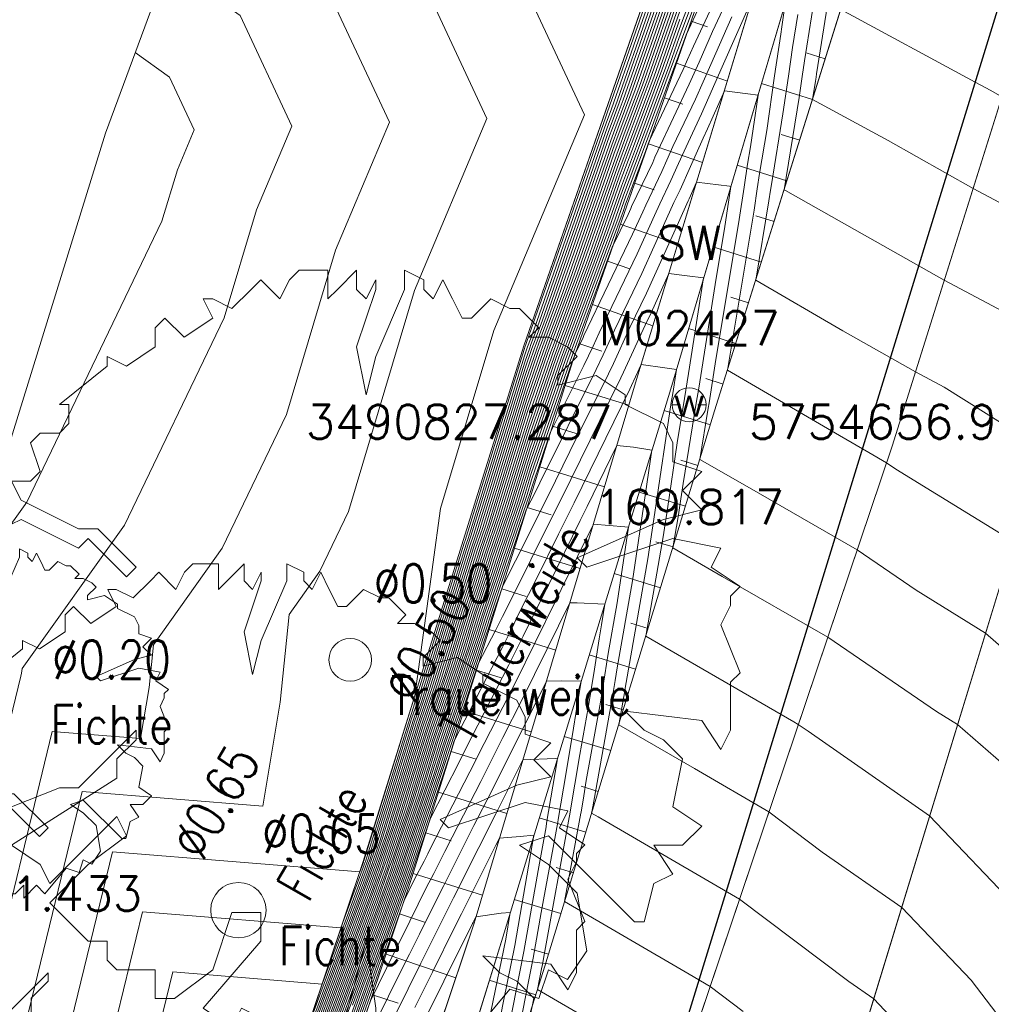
# Model space of a CAD drawing. Header units: metres. Extents: x 3490449 to 3490968, y 5754217 to 5754743.
# Tile 161 of 212: x 3490819 to 3490831, y 5754650 to 5754661. Entities that reach past the tile are written whole.
import ezdxf
from ezdxf.enums import TextEntityAlignment as Align

# ---------------------------------------------------------------- set-up
doc = ezdxf.new("R2010")
doc.units = ezdxf.units.M
doc.header["$LTSCALE"] = 0.25
doc.linetypes.add('Kartierung-07$0$AUSGEZOGEN', pattern=[0])
for name, color, linetype, lineweight, true_color in [('Kartierung-07$0$$BOESCHUNG', 7, 'Continuous', 18, 0x82563a), ('Kartierung-07$0$$BRUCH', 7, 'Continuous', 18, 0x82563a), ('Kartierung-07$0$$HOEHEN_Haupt', 7, 'Continuous', 18, 0x82563a), ('Kartierung-07$0$$HOEHEN_Mittel', 7, 'Continuous', 18, 0x82563a), ('Kartierung-07$0$$P_INF_FL', 7, 'Kartierung-07$0$AUSGEZOGEN', 18, 0x82563a), ('Kartierung-07$0$$P_INF_H', 7, 'Kartierung-07$0$AUSGEZOGEN', 18, 0x82563a), ('Kartierung-07$0$$P_INF_NR', 7, 'Kartierung-07$0$AUSGEZOGEN', 18, 0x82563a), ('Kartierung-07$0$$P_INF_X', 7, 'Kartierung-07$0$AUSGEZOGEN', 18, 0x82563a), ('Kartierung-07$0$$PKT_OR', 7, 'Continuous', 18, 0x82563a), ('Kartierung-07$0$$PKT_SW', 7, 'Continuous', 18, 0x82563a), ('Kartierung-07$0$B_Baum', 7, 'Continuous', 18, 0x82563a), ('Kartierung-07$0$B_Befestigt', 7, 'Continuous', 18, 0x82563a), ('Kartierung-07$0$B_Boeschung_UK', 7, 'Continuous', 18, 0x82563a), ('Kartierung-07$0$B_Gelaendeknick', 7, 'Continuous', 18, 0x82563a), ('Kartierung-07$0$B_Mauer', 7, 'Kartierung-07$0$AUSGEZOGEN', 18, 0x82563a), ('Kartierung-07$0$B_Schrift_Baum', 7, 'Continuous', 18, 0x82563a), ('Kartierung-07$0$B_Schrift_Baum_60Grad', 7, 'Continuous', 18, 0x82563a), ('Kartierung-07$0$Hilfe_DGM', 7, 'Continuous', 18, 0x82563a), ('Kartierung-07$0$SYM_OR', 7, 'Kartierung-07$0$AUSGEZOGEN', 18, 0x82563a), ('Kartierung-07$0$SYM_SW', 7, 'Kartierung-07$0$AUSGEZOGEN', 18, 0x82563a)]:
    doc.layers.add(name, color=color, linetype=linetype, lineweight=lineweight, true_color=true_color)
doc.layers.add('Kartierung-07$0$B_SW-Leitung_AUS', color=7, linetype='Continuous', true_color=0x82563a)
doc.styles.add('Kartierung-07$0$2', font='TXT')
doc.styles.add('Kartierung-07$0$STANDARD', font='romans.shx', dxfattribs={"width": 0.8})

# ---------------------------------------------------------------- blocks, each defined once
blk = doc.blocks.new('Kartierung-07$0$PKT_SW')
at = {"layer": 'Kartierung-07$0$SYM_SW'}
for p, q in [((-0.1, 0), (-0.2, 0)), ((0.1, 0), (0.2, 0))]:
    blk.add_line(p, q, dxfattribs=at)
blk.add_circle((0, 0), 0.2, dxfattribs=at)
at = {"layer": 'Kartierung-07$0$$P_INF_FL', "style": 'Kartierung-07$0$STANDARD'}
blk.add_attdef('CODE', text='', height=0.8, dxfattribs=at).set_placement((0, 1.7), align=Align.CENTER)
at = {"layer": 'Kartierung-07$0$$P_INF_H', "style": 'Kartierung-07$0$STANDARD'}
blk.add_attdef('H', text='', height=0.8, dxfattribs=at).set_placement((0, -1.4), align=Align.CENTER)
at = {"layer": 'Kartierung-07$0$$P_INF_NR', "style": 'Kartierung-07$0$STANDARD'}
blk.add_attdef('NR', text='', height=0.8, dxfattribs=at).set_placement((0, 0.7), align=Align.CENTER)
at = {"layer": 'Kartierung-07$0$$P_INF_X', "style": 'Kartierung-07$0$STANDARD'}
blk.add_attdef('X', text='', height=0.8, dxfattribs=at).set_placement((-0.9, -0.4), align=Align.RIGHT)
blk.add_attdef('Y', (0.7, -0.4), '', height=0.8, dxfattribs=at)
at = {"layer": 'Kartierung-07$0$SYM_SW', "style": 'Kartierung-07$0$2', "width": 1.127369}
blk.add_text('W', height=0.245, dxfattribs=at).set_placement((0.001, -0.138), align=Align.CENTER)
blk = doc.blocks.new('Kartierung-07$0$B_Baum')
at = {"layer": 'Kartierung-07$0$B_Baum'}
blk.add_lwpolyline([(-0.4417, -0.1918), (-0.4667, -0.1793), (-0.4542, -0.1418), (-0.4667, -0.1418), (-0.4792, -0.1543), (-0.4917, -0.1293), (-0.4792, -0.1168), (-0.4792, -0.1043), (-0.4542, -0.0793), (-0.4792, -0.0793), (-0.4917, -0.0543), (-0.4792, -0.0543), (-0.4917, -0.0293), (-0.4917, -0.0043), (-0.4792, 0.0082), (-0.4792, -0.0043), (-0.4667, -0.0043), (-0.4542, 0.0082), (-0.4667, 0.0457), (-0.4917, 0.0332), (-0.5042, 0.0707), (-0.4667, 0.0957), (-0.4792, 0.1082), (-0.4542, 0.1207), (-0.4542, 0.1457), (-0.4542, 0.1707), (-0.4292, 0.1832), (-0.3542, 0.1457), (-0.3417, 0.1582), (-0.2917, 0.1082), (-0.2792, 0.1207), (-0.3292, 0.1707), (-0.3542, 0.1707), (-0.4292, 0.2082), (-0.4417, 0.2332), (-0.4167, 0.2332), (-0.4042, 0.2457), (-0.4167, 0.2832), (-0.4042, 0.2957), (-0.3792, 0.2957), (-0.3667, 0.3082), (-0.3667, 0.3332), (-0.3792, 0.3332), (-0.3167, 0.3832), (-0.3167, 0.3957), (-0.2917, 0.3832), (-0.2542, 0.4082), (-0.2542, 0.4332), (-0.2417, 0.4457), (-0.2167, 0.4207), (-0.1792, 0.4457), (-0.1917, 0.4707), (-0.1792, 0.4707), (-0.1542, 0.4582), (-0.1292, 0.4832), (-0.1167, 0.4957), (-0.0917, 0.4707), (-0.0792, 0.4957), (-0.0667, 0.5082), (-0.0292, 0.5082), (-0.0292, 0.4707), (-0.0167, 0.4832), (0.0083, 0.5082), (0.0083, 0.4832), (0.0208, 0.4707), (0.0333, 0.4957), (0.0333, 0.4832), (0.0083, 0.4082), (0.0208, 0.3457), (0.0333, 0.3957), (0.0708, 0.4832), (0.0708, 0.5082), (0.0958, 0.4957), (0.0958, 0.4832), (0.1083, 0.4707), (0.1208, 0.4957), (0.1333, 0.4707), (0.1458, 0.4457), (0.1583, 0.4457), (0.1833, 0.4707), (0.2083, 0.4582), (0.2208, 0.4582), (0.2458, 0.4332), (0.2333, 0.4207), (0.2583, 0.4207), (0.2833, 0.4082), (0.2958, 0.3957), (0.2708, 0.3707), (0.2708, 0.3582), (0.3208, 0.3707), (0.3583, 0.3457), (0.3583, 0.3332), (0.4083, 0.3082), (0.4208, 0.2832), (0.4208, 0.2582), (0.4583, 0.2457), (0.4333, 0.2207), (0.4583, 0.1957), (0.4083, 0.1832), (0.2958, 0.1332), (0.3083, 0.1207), (0.4208, 0.1582), (0.4833, 0.1457), (0.4708, 0.1207), (0.5083, 0.0957), (0.4958, 0.0832), (0.4958, 0.0707), (0.4833, 0.0457), (0.5083, -0.0168), (0.4958, -0.0293), (0.4958, -0.0918), (0.4833, -0.1168), (0.4583, -0.0793), (0.3583, -0.0668), (0.3833, -0.0918), (0.4083, -0.1043), (0.4333, -0.1293), (0.4208, -0.1918), (0.4583, -0.2168), (0.4333, -0.2418), (0.3958, -0.2418), (0.4208, -0.2793), (0.3958, -0.2918), (0.3833, -0.3418), (0.3708, -0.3418), (0.2583, -0.2293), (0.2208, -0.2418), (0.2583, -0.2668), (0.2958, -0.3043), (0.3083, -0.3793), (0.2833, -0.4168), (0.2583, -0.4043), (0.2458, -0.4418), (0.2083, -0.4293), (0.1458, -0.5043), (0.1208, -0.4793), (0.0833, -0.5168), (0.0833, -0.4793), (0.0583, -0.5043), (0.0333, -0.5043), (0.0333, -0.4543), (0.0208, -0.3668), (-0.0167, -0.5043), (-0.0417, -0.5043), (-0.0667, -0.4793), (-0.1042, -0.4918), (-0.1292, -0.4918), (-0.1167, -0.4668), (-0.1417, -0.4543), (-0.1542, -0.4793), (-0.1917, -0.4543), (-0.1167, -0.3668), (-0.1167, -0.3293), (-0.1542, -0.3293), (-0.1792, -0.4043), (-0.2292, -0.4418), (-0.2542, -0.4418), (-0.2542, -0.4043), (-0.3042, -0.4043), (-0.3167, -0.3918), (-0.3167, -0.3668), (-0.3417, -0.3668), (-0.3917, -0.3168), (-0.3417, -0.2668), (-0.2917, -0.2293), (-0.3042, -0.2043), (-0.3917, -0.2918), (-0.4042, -0.2668), (-0.4417, -0.2418), (-0.3042, -0.1543), (-0.3042, -0.1293), (-0.2792, -0.1043), (-0.2792, -0.0918), (-0.3542, -0.1668), (-0.3792, -0.1668), (-0.4417, -0.1918)], dxfattribs=at)
blk = doc.blocks.new('Kartierung-07$0$PKT_OR')
at = {"layer": 'Kartierung-07$0$SYM_OR'}
blk.add_circle((0, 0), 0.15, dxfattribs=at)
at = {"layer": 'Kartierung-07$0$$P_INF_FL', "style": 'Kartierung-07$0$STANDARD'}
blk.add_attdef('CODE', text='', height=0.8, dxfattribs=at).set_placement((0, 1.7), align=Align.CENTER)
at = {"layer": 'Kartierung-07$0$$P_INF_H', "style": 'Kartierung-07$0$STANDARD'}
blk.add_attdef('H', text='', height=0.8, dxfattribs=at).set_placement((0, -1.4), align=Align.CENTER)
at = {"layer": 'Kartierung-07$0$$P_INF_NR', "style": 'Kartierung-07$0$STANDARD'}
blk.add_attdef('NR', text='', height=0.8, dxfattribs=at).set_placement((0, 0.7), align=Align.CENTER)
at = {"layer": 'Kartierung-07$0$$P_INF_X', "style": 'Kartierung-07$0$STANDARD'}
blk.add_attdef('X', text='', height=0.8, dxfattribs=at).set_placement((-0.9, -0.4), align=Align.RIGHT)
blk.add_attdef('Y', (0.7, -0.4), '', height=0.8, dxfattribs=at)
at = {"layer": 'Kartierung-07$0$SYM_OR', "style": 'Kartierung-07$0$STANDARD'}
blk.add_text('OR', height=0.5, dxfattribs=at).set_placement((-1.096, -0.233))

msp = doc.modelspace()

# ---------------------------------------------------------------- linework, layer by layer
at = {"layer": 'Kartierung-07$0$$BOESCHUNG', "ltscale": 0.02}
for p, q in [((3490827.31, 5754661.474, 45.616), (3490827.504, 5754661.406, 68.678)), ((3490828.883, 5754661.03), (3490828.659, 5754661.101)), ((3490827.137, 5754660.979), (3490827.735, 5754660.771, 60.499)), ((3490828.733, 5754660.553), (3490828.135, 5754660.741)), ((3490826.997, 5754660.575, 33.999), (3490827.213, 5754660.5, 52.32)), ((3490826.808, 5754660.034), (3490827.444, 5754659.813, 44.142)), ((3490828.584, 5754660.076), (3490828.365, 5754660.145)), ((3490828.434, 5754659.599), (3490827.85, 5754659.783)), ((3490826.647, 5754659.572, 23.368), (3490826.877, 5754659.492, 35.963)), ((3490828.284, 5754659.122), (3490828.071, 5754659.189)), ((3490826.479, 5754659.09), (3490827.153, 5754658.855, 27.784)), ((3490828.134, 5754658.645), (3490827.566, 5754658.824)), ((3490826.329, 5754658.657, 12.221), (3490826.589, 5754658.566, 19.605)), ((3490827.984, 5754658.168), (3490827.777, 5754658.233)), ((3490826.151, 5754658.146), (3490826.862, 5754657.898, 11.426)), ((3490827.835, 5754657.691), (3490827.281, 5754657.865)), ((3490825.993, 5754657.692, 2.052), (3490826.262, 5754657.599, 3.248)), ((3490827.685, 5754657.214), (3490827.483, 5754657.278)), ((3490825.831, 5754657.198, 7.741), (3490826.58, 5754656.965)), ((3490827.536, 5754656.737, 4.238), (3490826.993, 5754656.903)), ((3490825.682, 5754656.721, 21.1), (3490825.961, 5754656.634, 13.293)), ((3490825.534, 5754656.244, 34.459), (3490826.294, 5754656.007)), ((3490827.39, 5754656.259, 16.654), (3490827.189, 5754656.32, 10.492)), ((3490827.244, 5754655.78, 29.071), (3490826.7, 5754655.947)), ((3490825.385, 5754655.766, 47.818), (3490825.668, 5754655.678, 30.125)), ((3490827.098, 5754655.302, 41.487), (3490826.896, 5754655.364, 26.137)), ((3490825.236, 5754655.289, 61.177), (3490826.007, 5754655.049)), ((3490826.951, 5754654.824, 53.904), (3490826.407, 5754654.991)), ((3490825.088, 5754654.811, 74.536), (3490825.375, 5754654.722, 46.958)), ((3490826.805, 5754654.346, 66.32), (3490826.604, 5754654.408, 41.782)), ((3490824.939, 5754654.334, 87.895), (3490825.721, 5754654.091)), ((3490826.659, 5754653.868, 78.737), (3490826.114, 5754654.035)), ((3490824.79, 5754653.857, 101.254), (3490825.082, 5754653.766, 63.79)), ((3490826.513, 5754653.39, 91.154), (3490826.311, 5754653.451, 57.427)), ((3490824.642, 5754653.379, 114.613), (3490825.434, 5754653.132)), ((3490826.367, 5754652.912, 103.57), (3490825.821, 5754653.078)), ((3490824.493, 5754652.902, 127.972), (3490824.788, 5754652.81, 80.622)), ((3490824.344, 5754652.424, 141.331), (3490825.148, 5754652.174)), ((3490826.221, 5754652.433, 115.987), (3490826.019, 5754652.495, 73.072)), ((3490826.075, 5754651.955, 128.403), (3490825.528, 5754652.122)), ((3490824.196, 5754651.947, 154.69), (3490824.495, 5754651.854, 97.455)), ((3490825.928, 5754651.477, 140.82), (3490825.726, 5754651.539, 88.716)), ((3490824.047, 5754651.47, 168.049), (3490824.861, 5754651.216)), ((3490825.782, 5754650.999, 153.236), (3490825.235, 5754651.166)), ((3490823.889, 5754650.995, 169.287), (3490824.192, 5754650.894, 106.651)), ((3490825.636, 5754650.521, 165.653), (3490825.433, 5754650.583, 104.361)), ((3490823.73, 5754650.521, 169.246), (3490824.549, 5754650.246)), ((3490825.487, 5754650.044, 169.194), (3490824.942, 5754650.216)), ((3490823.571, 5754650.047, 169.206), (3490823.874, 5754649.946, 106.6))]:
    msp.add_line(p, q, dxfattribs=at)
at = {"layer": 'Kartierung-07$0$$BRUCH', "ltscale": 0.02}
for p, q in [((3490833.713, 5754669.364), (3490829.668, 5754656.486)), ((3490829.478, 5754667.7), (3490825.917, 5754657.475)), ((3490829.69, 5754667.205), (3490826.659, 5754657.229)), ((3490827.586, 5754656.9), (3490830.818, 5754667.19)), ((3490827.059, 5754657.118), (3490830.017, 5754667.078)), ((3490825.347, 5754657.663), (3490827.241, 5754663.101)), ((3490823.462, 5754651.609), (3490825.347, 5754657.663)), ((3490825.917, 5754657.475), (3490824.033, 5754651.424)), ((3490826.659, 5754657.229), (3490824.763, 5754650.887)), ((3490825.099, 5754650.724), (3490827.059, 5754657.118)), ((3490825.594, 5754650.383), (3490827.586, 5754656.9)), ((3490825.278, 5754643.441), (3490829.668, 5754656.486)), ((3490831.287, 5754655.999), (3490829.302, 5754649.504)), ((3490818.945, 5754638.145), (3490823.462, 5754651.609)), ((3490824.033, 5754651.424), (3490819.618, 5754638.275)), ((3490824.763, 5754650.887), (3490822.463, 5754644.01)), ((3490822.979, 5754643.865), (3490825.099, 5754650.724)), ((3490823.612, 5754644.105), (3490825.594, 5754650.383))]:
    msp.add_line(p, q, dxfattribs=at)
at = {"layer": 'Kartierung-07$0$$HOEHEN_Haupt', "ltscale": 0.02}
for points in [[(3490816.311, 5754649.531), (3490820.892, 5754648.936), (3490821.227, 5754650.314), (3490822.98, 5754650.172), (3490823.486, 5754651.541), (3490823.505, 5754651.595), (3490823.512, 5754651.615), (3490823.543, 5754651.71), (3490824.03, 5754653.283), (3490824.071, 5754653.406), (3490824.447, 5754654.622), (3490824.464, 5754654.671), (3490824.669, 5754655.335), (3490824.692, 5754655.402), (3490825.354, 5754657.545), (3490825.39, 5754657.649), (3490825.398, 5754657.672), (3490825.443, 5754657.793), (3490826.316, 5754660.286), (3490826.336, 5754660.339), (3490826.376, 5754660.445), (3490827.233, 5754662.89)], [(3490823.033, 5754649.404), (3490823.651, 5754651.076), (3490823.801, 5754651.499), (3490823.854, 5754651.657), (3490824.104, 5754652.402), (3490824.3, 5754653.038), (3490824.65, 5754654.074), (3490824.785, 5754654.512), (3490824.934, 5754654.95), (3490825.003, 5754655.175), (3490825.212, 5754655.788), (3490825.417, 5754656.454), (3490825.784, 5754657.519), (3490825.87, 5754657.753), (3490826.334, 5754659), (3490826.504, 5754659.485), (3490826.691, 5754659.984), (3490827.059, 5754660.967), (3490827.169, 5754661.282), (3490827.673, 5754662.615)], [(3490817.75, 5754647.58), (3490821.875, 5754646.877), (3490822.296, 5754648.005), (3490822.345, 5754648.142), (3490822.365, 5754648.199), (3490822.425, 5754648.366), (3490823.541, 5754651.386), (3490823.604, 5754651.563), (3490823.626, 5754651.629), (3490823.73, 5754651.94), (3490824.12, 5754653.201), (3490824.264, 5754653.629), (3490824.56, 5754654.585), (3490824.621, 5754654.764), (3490824.781, 5754655.282), (3490824.865, 5754655.531), (3490825.375, 5754657.181), (3490825.521, 5754657.606), (3490825.556, 5754657.699), (3490825.74, 5754658.196), (3490826.379, 5754660.019), (3490826.455, 5754660.221), (3490826.604, 5754660.619), (3490827.212, 5754662.354)], [(3490814.089, 5754651.266), (3490814.805, 5754651.151), (3490815.314, 5754650.958), (3490816.607, 5754650.458), (3490818.574, 5754650.203), (3490819.443, 5754653.785), (3490819.454, 5754653.819), (3490819.461, 5754653.874), (3490820.661, 5754655.559), (3490821.831, 5754657.99), (3490822.21, 5754659.258), (3490822.624, 5754660.242), (3490822.02, 5754661.538), (3490821.17, 5754662.143)], [(3490822.729, 5754648.885), (3490823.596, 5754651.231), (3490823.702, 5754651.531), (3490823.74, 5754651.643), (3490823.917, 5754652.171), (3490824.21, 5754653.119), (3490824.457, 5754653.851), (3490824.673, 5754654.548), (3490824.777, 5754654.857), (3490824.892, 5754655.228), (3490825.039, 5754655.659), (3490825.396, 5754656.817), (3490825.652, 5754657.562), (3490825.713, 5754657.726), (3490826.037, 5754658.598), (3490826.442, 5754659.752), (3490826.573, 5754660.103), (3490826.831, 5754660.793), (3490827.19, 5754661.818)], [(3490828.563, 5754661.552), (3490828.501, 5754661.164), (3490828.452, 5754660.827), (3490828.388, 5754660.384), (3490828.256, 5754659.578), (3490828.242, 5754659.49), (3490828.223, 5754659.365), (3490828.068, 5754658.435), (3490829.091, 5754657.837), (3490829.942, 5754657.357), (3490830.278, 5754657.179), (3490831.433, 5754656.452), (3490831.515, 5754656.399), (3490832.546, 5754655.733), (3490832.871, 5754655.514), (3490833.032, 5754655.335), (3490833.226, 5754655.116), (3490834.483, 5754653.58), (3490835.13, 5754652.966), (3490835.817, 5754653.259)], [(3490823.337, 5754649.924), (3490823.706, 5754650.921), (3490823.899, 5754651.467), (3490823.968, 5754651.671), (3490824.291, 5754652.633), (3490824.391, 5754652.956), (3490824.843, 5754654.297), (3490824.898, 5754654.475), (3490825.09, 5754655.043), (3490825.115, 5754655.122), (3490825.385, 5754655.917), (3490825.439, 5754656.09), (3490825.915, 5754657.476), (3490825.952, 5754657.575), (3490826.042, 5754657.762), (3490826.052, 5754657.784), (3490826.624, 5754658.973), (3490826.742, 5754659.234), (3490826.778, 5754659.314), (3490826.966, 5754659.709), (3490827.024, 5754659.84), (3490827.097, 5754660.002), (3490827.36, 5754660.559), (3490827.54, 5754660.966), (3490827.787, 5754661.524)], [(3490822.974, 5754648.568), (3490823.642, 5754650.443), (3490823.761, 5754650.766), (3490823.998, 5754651.435), (3490824.082, 5754651.685), (3490824.477, 5754652.864), (3490824.481, 5754652.874), (3490824.531, 5754653.025), (3490825.095, 5754654.124), (3490825.197, 5754654.331), (3490825.306, 5754654.552), (3490825.501, 5754654.937), (3490825.754, 5754655.454), (3490825.939, 5754655.82), (3490826.589, 5754657.156), (3490826.63, 5754657.239), (3490826.635, 5754657.249), (3490826.724, 5754657.443), (3490827, 5754657.405), (3490827.139, 5754657.386), (3490827.094, 5754657.104), (3490827.077, 5754656.999), (3490826.883, 5754655.707), (3490826.802, 5754655.163), (3490826.547, 5754653.712), (3490826.54, 5754653.669), (3490826.531, 5754653.614), (3490826.46, 5754653.216), (3490827.351, 5754652.7), (3490828.223, 5754652.192), (3490828.848, 5754651.721), (3490829.781, 5754651.071), (3490830.595, 5754650.219), (3490830.897, 5754649.821)], [(3490823.336, 5754648.793), (3490823.991, 5754650.117), (3490824.139, 5754650.417), (3490824.33, 5754650.8), (3490824.477, 5754651.097), (3490824.523, 5754651.185), (3490824.819, 5754651.775), (3490825.017, 5754652.168), (3490825.094, 5754652.319), (3490825.336, 5754652.804), (3490825.715, 5754652.821), (3490825.742, 5754652.822), (3490825.737, 5754652.793), (3490825.615, 5754652.059), (3490825.609, 5754652.019), (3490825.514, 5754651.503), (3490825.349, 5754650.552), (3490825.256, 5754650.097), (3490824.86, 5754648.058)]]:
    msp.add_lwpolyline(points, dxfattribs=at)
at = {"layer": 'Kartierung-07$0$$HOEHEN_Mittel', "ltscale": 0.02}
for points in [[(3490814.122, 5754650.869), (3490814.679, 5754650.78), (3490815.498, 5754650.47), (3490816.488, 5754650.087), (3490819.501, 5754649.696), (3490820.165, 5754652.43), (3490822.285, 5754652.259), (3490822.488, 5754653.481), (3490822.592, 5754654.511), (3490822.954, 5754655.019), (3490823.291, 5754655.72), (3490824.066, 5754658.314), (3490824.914, 5754660.329), (3490823.677, 5754662.982), (3490821.938, 5754664.219)], [(3490824.571, 5754663.964), (3490824.683, 5754663.845), (3490824.8, 5754663.803), (3490826.055, 5754663.347), (3490824.77, 5754663.137), (3490826.059, 5754660.373), (3490824.994, 5754657.842), (3490824.37, 5754655.754), (3490824.28, 5754655.096), (3490824.224, 5754654.693), (3490824.068, 5754653.555), (3490823.994, 5754653.317), (3490823.994, 5754653.315), (3490823.469, 5754651.617), (3490823.466, 5754651.61), (3490823.466, 5754651.608), (3490823.464, 5754651.603), (3490823.422, 5754651.49), (3490820.519, 5754651.725), (3490819.965, 5754649.443), (3490816.429, 5754649.902), (3490815.59, 5754650.226), (3490814.616, 5754650.595), (3490814.138, 5754650.671)], [(3490814.105, 5754651.067), (3490814.742, 5754650.966), (3490815.406, 5754650.714), (3490816.548, 5754650.273), (3490819.037, 5754649.95), (3490819.811, 5754653.136), (3490820.849, 5754653.052), (3490820.949, 5754653.651), (3490821, 5754654.155), (3490821.807, 5754655.289), (3490822.561, 5754656.855), (3490823.138, 5754658.786), (3490823.769, 5754660.286), (3490822.849, 5754662.26), (3490821.554, 5754663.181)], [(3490816.37, 5754649.716), (3490820.428, 5754649.189), (3490820.873, 5754651.019), (3490823.201, 5754650.831), (3490823.475, 5754651.572), (3490823.485, 5754651.601), (3490823.489, 5754651.612), (3490823.506, 5754651.663), (3490824.012, 5754653.299), (3490824.033, 5754653.361), (3490824.425, 5754654.629), (3490824.433, 5754654.653), (3490824.647, 5754655.346), (3490824.657, 5754655.376), (3490825.35, 5754657.618), (3490825.363, 5754657.658), (3490825.367, 5754657.666), (3490825.384, 5754657.713), (3490826.304, 5754660.34), (3490826.313, 5754660.363), (3490826.33, 5754660.41), (3490827.237, 5754662.997)], [(3490816.251, 5754649.345), (3490821.356, 5754648.682), (3490821.581, 5754649.608), (3490822.759, 5754649.513), (3490823.497, 5754651.51), (3490823.525, 5754651.589), (3490823.535, 5754651.618), (3490823.581, 5754651.756), (3490824.048, 5754653.266), (3490824.11, 5754653.45), (3490824.47, 5754654.615), (3490824.495, 5754654.69), (3490824.691, 5754655.324), (3490824.726, 5754655.428), (3490825.358, 5754657.472), (3490825.416, 5754657.64), (3490825.43, 5754657.677), (3490825.503, 5754657.874), (3490826.329, 5754660.233), (3490826.36, 5754660.316), (3490826.421, 5754660.479), (3490827.228, 5754662.783)], [(3490816.192, 5754649.16), (3490821.819, 5754648.429), (3490821.935, 5754648.903), (3490822.538, 5754648.854), (3490823.508, 5754651.479), (3490823.544, 5754651.582), (3490823.557, 5754651.621), (3490823.618, 5754651.802), (3490824.066, 5754653.25), (3490824.149, 5754653.495), (3490824.492, 5754654.607), (3490824.527, 5754654.708), (3490824.714, 5754655.314), (3490824.761, 5754655.453), (3490825.362, 5754657.4), (3490825.442, 5754657.632), (3490825.461, 5754657.683), (3490825.562, 5754657.954), (3490826.342, 5754660.179), (3490826.384, 5754660.292), (3490826.467, 5754660.514), (3490827.224, 5754662.675)], [(3490822.972, 5754649.3), (3490823.64, 5754651.107), (3490823.781, 5754651.506), (3490823.831, 5754651.654), (3490824.066, 5754652.356), (3490824.282, 5754653.054), (3490824.611, 5754654.03), (3490824.763, 5754654.519), (3490824.902, 5754654.931), (3490824.981, 5754655.186), (3490825.177, 5754655.763), (3490825.413, 5754656.526), (3490825.757, 5754657.528), (3490825.839, 5754657.747), (3490826.275, 5754658.92), (3490826.492, 5754659.538), (3490826.668, 5754660.008), (3490827.014, 5754660.932), (3490827.174, 5754661.389), (3490827.647, 5754662.644)], [(3490816.133, 5754648.974), (3490822.283, 5754648.175), (3490822.289, 5754648.197), (3490822.317, 5754648.195), (3490823.519, 5754651.448), (3490823.564, 5754651.576), (3490823.58, 5754651.623), (3490823.656, 5754651.848), (3490824.084, 5754653.234), (3490824.187, 5754653.539), (3490824.515, 5754654.6), (3490824.558, 5754654.727), (3490824.736, 5754655.303), (3490824.796, 5754655.479), (3490825.367, 5754657.327), (3490825.468, 5754657.623), (3490825.493, 5754657.688), (3490825.621, 5754658.035), (3490826.354, 5754660.126), (3490826.407, 5754660.268), (3490826.512, 5754660.549), (3490827.22, 5754662.568)], [(3490816.612, 5754648.471), (3490822.096, 5754647.536), (3490822.301, 5754648.086), (3490822.325, 5754648.153), (3490822.335, 5754648.181), (3490822.364, 5754648.262), (3490823.53, 5754651.417), (3490823.584, 5754651.57), (3490823.603, 5754651.626), (3490823.693, 5754651.894), (3490824.102, 5754653.217), (3490824.226, 5754653.584), (3490824.537, 5754654.593), (3490824.589, 5754654.746), (3490824.758, 5754655.292), (3490824.83, 5754655.505), (3490825.371, 5754657.254), (3490825.495, 5754657.614), (3490825.524, 5754657.693), (3490825.681, 5754658.115), (3490826.367, 5754660.072), (3490826.431, 5754660.245), (3490826.558, 5754660.584), (3490827.216, 5754662.461)], [(3490827.687, 5754662.556), (3490827.165, 5754661.174), (3490827.105, 5754661.002), (3490826.715, 5754659.96), (3490826.517, 5754659.431), (3490826.394, 5754659.081), (3490825.902, 5754657.758), (3490825.81, 5754657.51), (3490825.422, 5754656.381), (3490825.247, 5754655.814), (3490825.026, 5754655.164), (3490824.965, 5754654.968), (3490824.808, 5754654.504), (3490824.689, 5754654.119), (3490824.318, 5754653.021), (3490824.141, 5754652.448), (3490823.877, 5754651.66), (3490823.821, 5754651.493), (3490823.662, 5754651.045), (3490823.094, 5754649.508)], [(3490823.155, 5754649.612), (3490823.673, 5754651.014), (3490823.84, 5754651.486), (3490823.899, 5754651.663), (3490824.179, 5754652.495), (3490824.336, 5754653.005), (3490824.727, 5754654.163), (3490824.83, 5754654.497), (3490824.996, 5754654.987), (3490825.048, 5754655.154), (3490825.281, 5754655.84), (3490825.426, 5754656.308), (3490825.836, 5754657.502), (3490825.933, 5754657.763), (3490826.453, 5754659.161), (3490826.529, 5754659.378), (3490826.738, 5754659.937), (3490827.15, 5754661.037), (3490827.161, 5754661.067), (3490827.253, 5754661.311), (3490827.762, 5754662.407)], [(3490818.888, 5754646.69), (3490821.653, 5754646.218), (3490822.291, 5754647.924), (3490822.365, 5754648.131), (3490822.396, 5754648.217), (3490822.485, 5754648.469), (3490823.552, 5754651.355), (3490823.623, 5754651.557), (3490823.649, 5754651.632), (3490823.768, 5754651.987), (3490824.138, 5754653.185), (3490824.303, 5754653.673), (3490824.582, 5754654.578), (3490824.652, 5754654.783), (3490824.803, 5754655.271), (3490824.9, 5754655.556), (3490825.379, 5754657.109), (3490825.547, 5754657.597), (3490825.587, 5754657.704), (3490825.8, 5754658.276), (3490826.392, 5754659.966), (3490826.478, 5754660.197), (3490826.649, 5754660.654), (3490827.207, 5754662.247)], [(3490823.216, 5754649.716), (3490823.684, 5754650.983), (3490823.86, 5754651.48), (3490823.922, 5754651.665), (3490824.216, 5754652.541), (3490824.354, 5754652.989), (3490824.766, 5754654.208), (3490824.853, 5754654.489), (3490825.028, 5754655.005), (3490825.07, 5754655.143), (3490825.316, 5754655.866), (3490825.43, 5754656.235), (3490825.862, 5754657.493), (3490825.965, 5754657.769), (3490826.513, 5754659.241), (3490826.542, 5754659.325), (3490826.762, 5754659.913), (3490826.819, 5754660.065), (3490827.216, 5754660.907), (3490827.267, 5754661.022), (3490827.337, 5754661.18), (3490827.826, 5754662.231)], [(3490822.546, 5754648.573), (3490823.563, 5754651.324), (3490823.643, 5754651.55), (3490823.671, 5754651.635), (3490823.805, 5754652.033), (3490824.156, 5754653.168), (3490824.341, 5754653.718), (3490824.605, 5754654.57), (3490824.683, 5754654.801), (3490824.825, 5754655.26), (3490824.935, 5754655.582), (3490825.384, 5754657.036), (3490825.573, 5754657.588), (3490825.618, 5754657.71), (3490825.859, 5754658.356), (3490826.404, 5754659.912), (3490826.502, 5754660.174), (3490826.695, 5754660.688), (3490827.203, 5754662.139)], [(3490822.607, 5754648.677), (3490823.574, 5754651.293), (3490823.663, 5754651.544), (3490823.694, 5754651.637), (3490823.842, 5754652.079), (3490824.174, 5754653.152), (3490824.38, 5754653.762), (3490824.628, 5754654.563), (3490824.715, 5754654.82), (3490824.847, 5754655.25), (3490824.969, 5754655.608), (3490825.388, 5754656.963), (3490825.6, 5754657.58), (3490825.65, 5754657.715), (3490825.919, 5754658.437), (3490826.417, 5754659.859), (3490826.526, 5754660.15), (3490826.74, 5754660.723), (3490827.199, 5754662.032)], [(3490823.276, 5754649.82), (3490823.695, 5754650.952), (3490823.88, 5754651.474), (3490823.945, 5754651.668), (3490824.253, 5754652.587), (3490824.372, 5754652.972), (3490824.804, 5754654.252), (3490824.875, 5754654.482), (3490825.059, 5754655.024), (3490825.093, 5754655.133), (3490825.351, 5754655.891), (3490825.434, 5754656.163), (3490825.889, 5754657.484), (3490825.996, 5754657.774), (3490826.385, 5754658.82), (3490826.57, 5754659.204), (3490826.602, 5754659.276), (3490826.612, 5754659.298), (3490826.859, 5754659.816), (3490826.886, 5754659.878), (3490826.92, 5754659.953), (3490827.288, 5754660.733), (3490827.404, 5754660.994), (3490827.562, 5754661.352), (3490827.889, 5754662.056)], [(3490822.668, 5754648.781), (3490823.585, 5754651.262), (3490823.683, 5754651.538), (3490823.717, 5754651.64), (3490823.88, 5754652.125), (3490824.192, 5754653.136), (3490824.419, 5754653.807), (3490824.65, 5754654.556), (3490824.746, 5754654.838), (3490824.87, 5754655.239), (3490825.004, 5754655.634), (3490825.392, 5754656.89), (3490825.626, 5754657.571), (3490825.681, 5754657.72), (3490825.978, 5754658.517), (3490826.429, 5754659.805), (3490826.549, 5754660.126), (3490826.786, 5754660.758), (3490827.195, 5754661.925)], [(3490828.938, 5754661.841), (3490828.781, 5754660.854), (3490828.776, 5754660.817), (3490828.768, 5754660.768), (3490828.733, 5754660.552), (3490829.623, 5754660.071), (3490830.618, 5754659.509), (3490831.782, 5754658.891), (3490832.148, 5754658.661), (3490832.63, 5754658.35), (3490833.146, 5754658.016), (3490835.427, 5754657.547), (3490836.394, 5754655.28)], [(3490822.79, 5754648.989), (3490823.607, 5754651.2), (3490823.722, 5754651.525), (3490823.763, 5754651.646), (3490823.954, 5754652.217), (3490824.228, 5754653.103), (3490824.496, 5754653.896), (3490824.695, 5754654.541), (3490824.808, 5754654.875), (3490824.914, 5754655.218), (3490825.073, 5754655.685), (3490825.4, 5754656.745), (3490825.678, 5754657.554), (3490825.744, 5754657.731), (3490826.097, 5754658.678), (3490826.454, 5754659.699), (3490826.597, 5754660.079), (3490826.877, 5754660.828), (3490827.186, 5754661.71)], [(3490822.852, 5754648.494), (3490823.398, 5754650.028), (3490823.717, 5754650.89), (3490823.919, 5754651.461), (3490823.991, 5754651.674), (3490824.328, 5754652.679), (3490824.409, 5754652.94), (3490824.881, 5754654.341), (3490824.92, 5754654.467), (3490825.122, 5754655.061), (3490825.137, 5754655.111), (3490825.42, 5754655.943), (3490825.443, 5754656.017), (3490825.658, 5754656.643), (3490826.05, 5754657.431), (3490826.161, 5754657.659), (3490826.232, 5754657.815), (3490826.678, 5754658.743), (3490826.882, 5754659.193), (3490826.943, 5754659.33), (3490827.073, 5754659.602), (3490827.163, 5754659.803), (3490827.274, 5754660.051), (3490827.432, 5754660.385), (3490827.676, 5754660.937), (3490828.012, 5754661.696)], [(3490828.414, 5754661.679), (3490828.375, 5754661.407), (3490828.361, 5754661.319), (3490828.29, 5754660.832), (3490828.197, 5754660.192), (3490828.114, 5754659.686), (3490828.087, 5754659.507), (3490828.049, 5754659.254), (3490827.736, 5754657.376), (3490829.05, 5754656.609), (3490829.396, 5754656.41), (3490829.602, 5754656.291), (3490829.713, 5754656.216), (3490831.093, 5754655.366), (3490831.478, 5754655.03), (3490832.507, 5754654.335), (3490832.587, 5754654.17), (3490832.737, 5754653.998), (3490833.47, 5754653.103), (3490834.513, 5754652.111), (3490835.622, 5754652.584)], [(3490828.75, 5754661.696), (3490828.641, 5754661.009), (3490828.614, 5754660.822), (3490828.578, 5754660.576), (3490828.401, 5754659.494), (3490828.418, 5754659.484), (3490830.28, 5754658.433), (3490831.03, 5754658.035), (3490831.791, 5754657.556), (3490832.072, 5754657.374), (3490833.023, 5754656.76), (3490834.091, 5754656.54), (3490834.791, 5754654.9), (3490835.01, 5754654.651), (3490835.496, 5754654.058), (3490835.746, 5754653.821), (3490836.011, 5754653.934)], [(3490822.851, 5754649.093), (3490823.618, 5754651.169), (3490823.742, 5754651.518), (3490823.785, 5754651.649), (3490823.992, 5754652.264), (3490824.246, 5754653.087), (3490824.534, 5754653.94), (3490824.718, 5754654.534), (3490824.84, 5754654.894), (3490824.937, 5754655.207), (3490825.108, 5754655.711), (3490825.405, 5754656.672), (3490825.705, 5754657.545), (3490825.776, 5754657.736), (3490826.156, 5754658.759), (3490826.467, 5754659.645), (3490826.62, 5754660.055), (3490826.922, 5754660.863), (3490827.182, 5754661.603)], [(3490829.066, 5754661.611), (3490830.645, 5754660.756), (3490830.827, 5754660.658), (3490830.956, 5754660.585), (3490831.984, 5754660.039), (3490832.505, 5754659.765), (3490832.516, 5754659.759), (3490832.709, 5754659.634), (3490833.187, 5754659.325), (3490833.269, 5754659.272), (3490836.763, 5754658.553), (3490837.098, 5754657.767)], [(3490822.911, 5754649.197), (3490823.629, 5754651.138), (3490823.761, 5754651.512), (3490823.808, 5754651.651), (3490824.029, 5754652.31), (3490824.264, 5754653.07), (3490824.573, 5754653.985), (3490824.74, 5754654.526), (3490824.871, 5754654.913), (3490824.959, 5754655.196), (3490825.143, 5754655.737), (3490825.409, 5754656.599), (3490825.731, 5754657.536), (3490825.807, 5754657.742), (3490826.216, 5754658.839), (3490826.479, 5754659.592), (3490826.644, 5754660.032), (3490826.968, 5754660.897), (3490827.178, 5754661.496)], [(3490814.072, 5754651.464), (3490814.867, 5754651.336), (3490815.222, 5754651.202), (3490816.666, 5754650.644), (3490818.11, 5754650.456), (3490818.748, 5754653.086), (3490819.033, 5754653.975), (3490819.21, 5754655.402), (3490819.515, 5754655.829), (3490821.101, 5754659.126), (3490821.282, 5754659.73), (3490821.479, 5754660.199), (3490821.191, 5754660.816), (3490820.786, 5754661.104)], [(3490822.883, 5754648.513), (3490823.459, 5754650.131), (3490823.728, 5754650.859), (3490823.939, 5754651.454), (3490824.013, 5754651.676), (3490824.365, 5754652.725), (3490824.427, 5754652.923), (3490824.92, 5754654.386), (3490824.943, 5754654.46), (3490825.153, 5754655.08), (3490825.159, 5754655.101), (3490825.376, 5754655.738), (3490825.484, 5754655.951), (3490825.533, 5754656.053), (3490826.195, 5754657.383), (3490826.279, 5754657.557), (3490826.412, 5754657.845), (3490826.732, 5754658.512), (3490827.021, 5754659.152), (3490827.109, 5754659.346), (3490827.18, 5754659.495), (3490827.301, 5754659.766), (3490827.451, 5754660.1), (3490827.503, 5754660.211), (3490827.7, 5754660.654), (3490827.974, 5754660.621), (3490828.095, 5754660.606), (3490828.007, 5754660), (3490827.973, 5754659.794), (3490827.932, 5754659.524), (3490827.875, 5754659.144), (3490827.593, 5754657.453), (3490827.52, 5754656.995), (3490827.51, 5754656.932), (3490827.412, 5754656.329), (3490827.967, 5754656.01), (3490829.258, 5754655.267), (3490829.952, 5754654.793), (3490830.765, 5754654.292), (3490831.801, 5754653.387)], [(3490831.066, 5754652.669), (3490830.437, 5754653.218), (3490830.191, 5754653.37), (3490828.913, 5754654.242), (3490827.673, 5754654.956), (3490827.094, 5754655.292), (3490827.163, 5754655.681), (3490827.179, 5754655.79), (3490827.218, 5754656.048), (3490827.371, 5754656.989), (3490827.399, 5754657.167), (3490827.605, 5754658.457), (3490827.701, 5754659.034), (3490827.776, 5754659.533), (3490827.76, 5754659.535), (3490827.374, 5754659.584), (3490827.286, 5754659.388), (3490827.275, 5754659.363), (3490827.161, 5754659.111), (3490826.786, 5754658.282), (3490826.591, 5754657.876), (3490826.398, 5754657.454), (3490826.34, 5754657.335), (3490825.885, 5754656.421), (3490825.635, 5754655.908), (3490825.248, 5754655.138), (3490825.216, 5754655.073), (3490825.095, 5754654.834), (3490824.965, 5754654.453), (3490824.959, 5754654.431), (3490824.445, 5754652.907), (3490824.403, 5754652.772), (3490824.036, 5754651.679), (3490823.959, 5754651.448), (3490823.739, 5754650.828), (3490823.52, 5754650.235), (3490822.913, 5754648.531)], [(3490831.161, 5754651.044), (3490830.109, 5754652.145), (3490828.683, 5754653.139), (3490828.568, 5754653.217), (3490828.514, 5754653.248), (3490826.777, 5754654.254), (3490826.982, 5754655.422), (3490827.031, 5754655.748), (3490827.147, 5754656.524), (3490827.232, 5754657.046), (3490827.279, 5754657.339), (3490827.457, 5754658.46), (3490827.265, 5754658.485), (3490827.049, 5754658.513), (3490826.84, 5754658.051), (3490826.771, 5754657.907), (3490826.517, 5754657.352), (3490826.485, 5754657.287), (3490826.237, 5754656.788), (3490825.787, 5754655.864), (3490825.501, 5754655.296), (3490825.359, 5754655.005), (3490825.096, 5754654.487), (3490825.056, 5754654.406), (3490825.019, 5754654.331), (3490824.813, 5754653.929), (3490824.463, 5754652.891), (3490824.44, 5754652.818), (3490824.059, 5754651.682), (3490823.978, 5754651.442), (3490823.75, 5754650.797), (3490823.581, 5754650.339), (3490822.944, 5754648.55)], [(3490823.005, 5754648.587), (3490823.702, 5754650.547), (3490823.772, 5754650.735), (3490824.018, 5754651.429), (3490824.105, 5754651.688), (3490824.25, 5754652.12), (3490824.589, 5754652.777), (3490824.664, 5754652.929), (3490825.172, 5754653.918), (3490825.338, 5754654.256), (3490825.516, 5754654.616), (3490825.644, 5754654.869), (3490826.008, 5754655.612), (3490826.09, 5754655.776), (3490826.439, 5754656.492), (3490826.632, 5754656.474), (3490826.851, 5754656.44), (3490826.735, 5754655.666), (3490826.621, 5754654.904), (3490826.442, 5754653.882), (3490826.418, 5754653.735), (3490826.388, 5754653.547), (3490826.156, 5754652.251), (3490826.154, 5754652.242), (3490826.153, 5754652.232), (3490826.153, 5754652.232), (3490826.143, 5754652.178), (3490826.218, 5754652.134), (3490827.878, 5754651.168), (3490829.159, 5754650.203), (3490829.453, 5754649.998), (3490829.71, 5754649.729)], [(3490823.035, 5754648.605), (3490823.763, 5754650.651), (3490823.783, 5754650.704), (3490823.942, 5754651.153), (3490824.065, 5754651.401), (3490824.176, 5754651.614), (3490824.22, 5754651.702), (3490824.249, 5754651.76), (3490824.715, 5754652.662), (3490824.882, 5754652.997), (3490825.248, 5754653.712), (3490825.48, 5754654.181), (3490825.726, 5754654.681), (3490825.786, 5754654.801), (3490826.163, 5754655.57), (3490826.532, 5754655.537), (3490826.574, 5754655.535), (3490826.441, 5754654.646), (3490826.337, 5754654.053), (3490826.296, 5754653.802), (3490826.245, 5754653.48), (3490826.08, 5754652.56), (3490826.05, 5754652.38), (3490826.018, 5754652.189), (3490826.017, 5754652.179), (3490825.826, 5754651.141), (3490827.286, 5754650.287), (3490827.533, 5754650.143), (3490827.921, 5754649.851)], [(3490823.065, 5754648.624), (3490823.546, 5754649.973), (3490823.835, 5754650.557), (3490823.869, 5754650.627), (3490823.914, 5754650.717), (3490824.202, 5754651.3), (3490824.292, 5754651.471), (3490824.42, 5754651.726), (3490824.505, 5754651.896), (3490824.842, 5754652.548), (3490825.1, 5754653.066), (3490825.325, 5754653.505), (3490825.621, 5754654.106), (3490825.887, 5754654.648), (3490825.972, 5754654.646), (3490826.297, 5754654.631), (3490826.26, 5754654.387), (3490826.232, 5754654.224), (3490826.175, 5754653.869), (3490826.102, 5754653.413), (3490826.004, 5754652.868), (3490825.946, 5754652.517), (3490825.884, 5754652.145), (3490825.881, 5754652.125), (3490825.584, 5754650.516), (3490825.565, 5754650.403), (3490825.554, 5754650.349), (3490825.507, 5754650.106), (3490826.737, 5754649.391)], [(3490823.15, 5754648.794), (3490823.913, 5754650.337), (3490824.004, 5754650.522), (3490824.122, 5754650.759), (3490824.34, 5754651.198), (3490824.407, 5754651.328), (3490824.619, 5754651.751), (3490824.761, 5754652.032), (3490824.968, 5754652.433), (3490825.317, 5754653.134), (3490825.401, 5754653.299), (3490825.612, 5754653.726), (3490825.792, 5754653.73), (3490826.019, 5754653.727), (3490825.959, 5754653.347), (3490825.928, 5754653.176), (3490825.842, 5754652.655), (3490825.75, 5754652.102), (3490825.745, 5754652.072), (3490825.549, 5754651.01), (3490825.457, 5754650.477), (3490825.405, 5754650.223), (3490825.183, 5754649.082)], [(3490824.069, 5754649.897), (3490824.274, 5754650.311), (3490824.538, 5754650.842), (3490824.615, 5754650.996), (3490824.638, 5754651.042), (3490825.019, 5754651.8), (3490825.061, 5754651.883), (3490825.306, 5754651.903), (3490825.465, 5754651.918), (3490825.241, 5754650.626), (3490825.107, 5754649.971), (3490824.8, 5754648.39)], [(3490824.147, 5754649.676), (3490824.41, 5754650.206), (3490824.746, 5754650.884), (3490824.752, 5754650.895), (3490824.754, 5754650.898), (3490824.785, 5754650.961), (3490825.083, 5754651.004), (3490825.188, 5754651.013), (3490825.134, 5754650.7), (3490824.958, 5754649.845)]]:
    msp.add_lwpolyline(points, dxfattribs=at)
at = {"layer": 'Kartierung-07$0$B_Baum'}
for centre, radius in [((3490823.31, 5754653.977, 172.246), 0.25), ((3490821.998, 5754651.039, 171.198), 0.325)]:
    msp.add_circle(centre, radius, dxfattribs=at)
at = {"layer": 'Kartierung-07$0$B_Befestigt', "ltscale": 0.02}
for points in [[(3490827.586, 5754656.9), (3490830.818, 5754667.19)], [(3490820.847, 5754637.87), (3490821.583, 5754638.151), (3490823.612, 5754644.105), (3490825.594, 5754650.383), (3490827.586, 5754656.9)]]:
    msp.add_lwpolyline(points, dxfattribs=at)
at = {"layer": 'Kartierung-07$0$B_Befestigt', "ltscale": 0.02, "elevation": 169.959}
msp.add_lwpolyline([(3490831.287, 5754655.999), (3490829.302, 5754649.504), (3490827.204, 5754642.932), (3490824.894, 5754635.511), (3490822.814, 5754628.489), (3490823.974, 5754627.998)], dxfattribs=at)
at = {"layer": 'Kartierung-07$0$B_Boeschung_UK', "ltscale": 0.02}
msp.add_lwpolyline([(3490829.69, 5754667.205), (3490826.659, 5754657.229), (3490824.763, 5754650.887), (3490822.463, 5754644.01), (3490820.458, 5754638.494), (3490820.625, 5754638.188), (3490820.921, 5754638.309), (3490822.979, 5754643.865), (3490825.099, 5754650.724), (3490827.059, 5754657.118), (3490830.017, 5754667.078)], dxfattribs=at)
at = {"layer": 'Kartierung-07$0$B_Gelaendeknick', "ltscale": 0.02}
for points, elevation in [([(3490833.713, 5754669.364), (3490829.668, 5754656.486)], 171.116), ([(3490824.07, 5754637.054), (3490825.278, 5754643.441), (3490829.668, 5754656.486)], 168.102)]:
    msp.add_lwpolyline(points, dxfattribs=dict(at, elevation=elevation))
at = {"layer": 'Kartierung-07$0$B_Mauer', "ltscale": 0.02}
for points in [[(3490829.478, 5754667.7), (3490825.917, 5754657.475), (3490824.033, 5754651.424), (3490819.618, 5754638.275), (3490819.333, 5754637.402), (3490819.251, 5754637.402), (3490816.465, 5754638.38)], [(3490827.241, 5754663.101), (3490825.347, 5754657.663), (3490823.462, 5754651.609), (3490819.048, 5754638.464), (3490818.945, 5754638.145), (3490816.664, 5754638.946)]]:
    msp.add_lwpolyline(points, dxfattribs=at)
at = {"layer": 'Kartierung-07$0$B_SW-Leitung_AUS', "ltscale": 0.02}
msp.add_line((3490839.116, 5754688.312, 172.724), (3490822.951, 5754635.759), dxfattribs=at)
at = {"layer": 'Kartierung-07$0$Hilfe_DGM', "ltscale": 0.02}
msp.add_lwpolyline([(3490809.12, 5754659.073), (3490812.556, 5754657.675), (3490813.84, 5754655.928), (3490814.278, 5754655.64), (3490817.747, 5754654.449), (3490819.125, 5754655.921), (3490820.437, 5754660.159), (3490822.272, 5754665.123)], dxfattribs=at)

# ---------------------------------------------------------------- block references
at = {"layer": 'Kartierung-07$0$$PKT_OR'}
ref = msp.add_blockref('Kartierung-07$0$PKT_OR', (3490816.568, 5754651.433, 172.887), dxfattribs=at)
ref.add_attrib('Y', '5754651.433', (3490817.268, 5754651.033, 172.887), dxfattribs={"layer": 'Kartierung-07$0$$P_INF_X', "height": 0.4, "style": 'Kartierung-07$0$STANDARD'})
ref.add_attrib('X', '3490816.568', dxfattribs={"layer": 'Kartierung-07$0$$P_INF_X', "height": 0.4, "style": 'Kartierung-07$0$STANDARD'}).set_placement((3490815.668, 5754651.033, 172.887), align=Align.RIGHT)
ref.add_attrib('H', '172.887', dxfattribs={"layer": 'Kartierung-07$0$$P_INF_H', "height": 0.4, "style": 'Kartierung-07$0$STANDARD'}).set_placement((3490816.568, 5754650.033, 172.887), align=Align.CENTER)
ref.add_attrib('CODE', 'OR', dxfattribs={"layer": 'Kartierung-07$0$$P_INF_FL', "height": 0.4, "style": 'Kartierung-07$0$STANDARD'}).set_placement((3490816.568, 5754653.133, 172.887), align=Align.CENTER)
ref.add_attrib('NR', 'M07477', dxfattribs={"layer": 'Kartierung-07$0$$P_INF_NR', "height": 0.4, "style": 'Kartierung-07$0$STANDARD'}).set_placement((3490816.568, 5754652.133, 172.887), align=Align.CENTER)
at = {"layer": 'Kartierung-07$0$$PKT_SW'}
ref = msp.add_blockref('Kartierung-07$0$PKT_SW', (3490827.287, 5754656.971, 169.817), dxfattribs=at)
ref.add_attrib('Y', '5754656.971', (3490827.987, 5754656.571, 169.817), dxfattribs={"layer": 'Kartierung-07$0$$P_INF_X', "height": 0.4, "style": 'Kartierung-07$0$STANDARD'})
ref.add_attrib('X', '3490827.287', dxfattribs={"layer": 'Kartierung-07$0$$P_INF_X', "height": 0.4, "style": 'Kartierung-07$0$STANDARD'}).set_placement((3490826.387, 5754656.571, 169.817), align=Align.RIGHT)
ref.add_attrib('H', '169.817', dxfattribs={"layer": 'Kartierung-07$0$$P_INF_H', "height": 0.4, "style": 'Kartierung-07$0$STANDARD'}).set_placement((3490827.287, 5754655.571, 169.817), align=Align.CENTER)
ref.add_attrib('CODE', 'SW', dxfattribs={"layer": 'Kartierung-07$0$$P_INF_FL', "height": 0.4, "style": 'Kartierung-07$0$STANDARD'}).set_placement((3490827.287, 5754658.671, 169.817), align=Align.CENTER)
ref.add_attrib('NR', 'M02427', dxfattribs={"layer": 'Kartierung-07$0$$P_INF_NR', "height": 0.4, "style": 'Kartierung-07$0$STANDARD'}).set_placement((3490827.287, 5754657.671, 169.817), align=Align.CENTER)
at = {"layer": 'Kartierung-07$0$B_Baum'}
for p, xscale, yscale, zscale in [((3490823.31, 5754653.977, 328.394), 9, 9, 9), ((3490819.145, 5754653.248, 328.717), 4, 4, 4), ((3490821.998, 5754651.039, 327.346), 8, 8, 8)]:
    msp.add_blockref('Kartierung-07$0$B_Baum', p, dxfattribs=dict(at, xscale=xscale, yscale=yscale, zscale=zscale))

# ---------------------------------------------------------------- texts
at = {"layer": 'Kartierung-07$0$B_Schrift_Baum', "char_height": 0.45, "attachment_point": 1, "style": 'Kartierung-07$0$STANDARD'}
for s, insert, width in [('%%c0.50', (3490823.588, 5754655.099, 233.38), 2.30675), ('%%C0.20', (3490819.814, 5754654.205, 327.346), 2.30675), ('Trauerweide', (3490823.787, 5754653.783, 15.011), 2.01912), ('Fichte', (3490819.794, 5754653.444, 15.334), 2.01912), ('%%c0.65', (3490822.276, 5754652.161, 232.332), 2.30675), ('Fichte', (3490822.475, 5754650.845, 13.963), 2.01912)]:
    msp.add_mtext(s, dxfattribs=dict(at, insert=insert, width=width))
at = {"layer": 'Kartierung-07$0$B_Schrift_Baum_60Grad', "char_height": 0.45, "attachment_point": 1, "rotation": 60, "style": 'Kartierung-07$0$STANDARD'}
for s, insert, width in [('Trauerweide', (3490824.344, 5754653.186, 15.011), 2.01912), ('%%c0.50', (3490823.663, 5754653.662, 233.38), 2.30675), ('%%c0.65', (3490821.186, 5754651.82, 232.332), 2.30675), ('Fichte', (3490822.426, 5754651.334, 13.963), 2.01912)]:
    msp.add_mtext(s, dxfattribs=dict(at, insert=insert, width=width))

doc.saveas('drawing.dxf')
